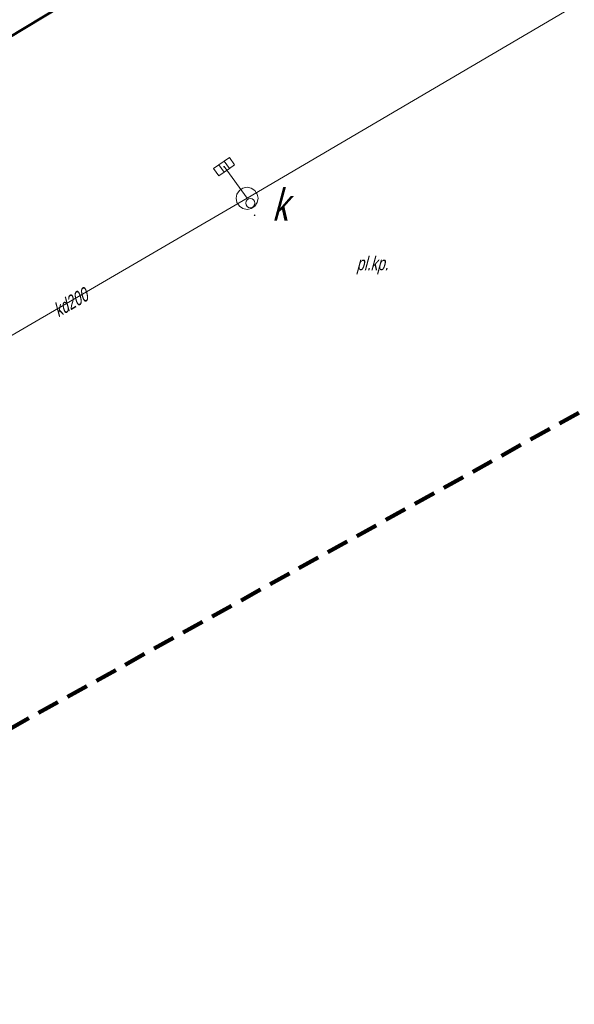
# Model space of a CAD drawing. Extents: x 7463256 to 7464485, y 5957341 to 5958260.
# Tile 223 of 256: x 7464203 to 7464234, y 5957863 to 5957916. Entities that reach past the tile are written whole.
import ezdxf

# ---------------------------------------------------------------- set-up
doc = ezdxf.new("R2010")
doc.units = 0
doc.header["$MEASUREMENT"] = 0
for name, pattern in [('218-500', [1, 0.5, -0.5]), ('4', [1.8, 1.2, -0.6]), ('l219_500', [0])]:
    doc.linetypes.add(name, pattern=pattern)
doc.layers.get('0').update_dxf_attribs({"color": 2, "linetype": 'CONTINUOUS', "lineweight": 5})
for name, color, linetype in [('218-Granica użytku', 7, 'CONTINUOUS'), ('219-Linia granicy', 7, 'CONTINUOUS'), ('komora podziemna - przewód kanalizacyjny (powierzchnia)', 7, 'CONTINUOUS'), ('komora podziemna - przewód kanalizacyjny (powierzchnia)-Atr17', 7, 'CONTINUOUS'), ('kratka ściekowa (punkt)', 7, 'CONTINUOUS'), ('Obszar opracowania', 7, 'CONTINUOUS'), ('plac (powierzchnia)-Atr17', 7, 'CONTINUOUS'), ('przewód kanalizacyjny (linia)', 7, 'CONTINUOUS'), ('przewód kanalizacyjny (linia)-Atr1', 7, 'CONTINUOUS'), ('punkt o określonej wysokości (sieć kanalizacyjna)', 7, 'CONTINUOUS'), ('właz okrągły - siec kanalizacyjna (punkt)', 7, 'CONTINUOUS')]:
    doc.layers.add(name, color=color, linetype=linetype)
doc.styles.get("Standard").update_dxf_attribs({"font": 'txt', "width": 0.75})

# ---------------------------------------------------------------- blocks, each defined once
blk = doc.blocks.new('PW01')
at = {"linetype": 'Continuous', "lineweight": 13}
h = blk.add_hatch(color=0, dxfattribs=at)
edge = h.paths.add_edge_path()
edge.add_arc((0, 0), 0.045, 0, 360)
blk = doc.blocks.new('US05')
at = {"color": 0, "linetype": 'Continuous', "lineweight": 13}
for p, q in [((-0.525, -0.25), (-0.525, 0.25)), ((-0.525, 0.25), (-0.175, 0.25)), ((-0.175, -0.25), (-0.175, 0.25)), ((-0.175, 0.25), (0.175, 0.25)), ((0.175, -0.25), (0.175, 0.25)), ((0.175, 0.25), (0.525, 0.25)), ((0.525, -0.25), (0.525, 0.25)), ((-0.525, -0.25), (-0.175, -0.25)), ((-0.175, -0.25), (0.175, -0.25)), ((0.175, -0.25), (0.525, -0.25))]:
    blk.add_line(p, q, dxfattribs=at)
blk = doc.blocks.new('US22')
at = {"color": 0, "linetype": 'Continuous', "lineweight": 13}
blk.add_circle((0, 0), 0.25, dxfattribs=at)

msp = doc.modelspace()

# ---------------------------------------------------------------- linework, layer by layer
at = {"layer": '218-Granica użytku', "color": 3, "linetype": '218-500', "lineweight": 18, "flags": 128}
msp.add_lwpolyline([(7464181.24, 5957902.28), (7464215.33, 5957922.85)], dxfattribs=at)
at = {"layer": '219-Linia granicy', "color": 3, "linetype": 'l219_500', "lineweight": 50, "flags": 128}
msp.add_lwpolyline([(7464215.33, 5957922.85), (7464181.24, 5957902.28)], dxfattribs=at)
at = {"layer": 'komora podziemna - przewód kanalizacyjny (powierzchnia)', "color": 34, "linetype": 'Continuous', "lineweight": 18, "flags": 128}
msp.add_lwpolyline([(7464215.72, 5957907.13), (7464215.95, 5957907.08), (7464216.14, 5957906.95), (7464216.22, 5957906.83), (7464216.27, 5957906.76), (7464216.32, 5957906.53), (7464216.27, 5957906.3), (7464216.14, 5957906.11), (7464215.95, 5957905.98), (7464215.72, 5957905.93), (7464215.49, 5957905.98), (7464215.3, 5957906.11), (7464215.21, 5957906.23), (7464215.17, 5957906.3), (7464215.12, 5957906.53), (7464215.17, 5957906.76), (7464215.3, 5957906.95), (7464215.38, 5957907.01), (7464215.49, 5957907.08)], close=True, dxfattribs=at)
at = {"layer": 'Obszar opracowania', "color": 132, "linetype": '4', "lineweight": 200, "flags": 128}
msp.add_lwpolyline([(7463648.63, 5957598.42), (7463381.17, 5957559), (7463352.31, 5957567.45), (7463255.88, 5957568.85), (7463280.41, 5957340.9), (7463468.95, 5957378.08), (7463536.66, 5957509.53), (7463626.95, 5957460.4), (7463653.5, 5957411.27), (7463734.5, 5957471.02), (7463879.22, 5957698.07), (7464314.97, 5957939.96), (7464470.72, 5957945.23), (7464483.34, 5958244.06), (7464262.86, 5958260.06), (7464240.11, 5958013.73), (7463789.91, 5957739.13), (7463712.41, 5957593.35)], close=True, dxfattribs=at)
at = {"layer": 'przewód kanalizacyjny (linia)', "color": 34, "linetype": 'Continuous', "lineweight": 18, "flags": 128}
for points in [[(7464193.204, 5957872.366), (7464184.34, 5957888.68), (7464197.5, 5957895.96), (7464198.01, 5957896.24), (7464215.72, 5957906.53), (7464232.97, 5957916.67), (7464233.47, 5957916.96)], [(7464215.72, 5957906.53), (7464214.47, 5957908.25)]]:
    msp.add_lwpolyline(points, dxfattribs=at)

# ---------------------------------------------------------------- block references
at = {"layer": 'kratka ściekowa (punkt)', "color": 7, "linetype": 'Continuous', "lineweight": 18, "rotation": 34.55}
msp.add_blockref('US05', (7464214.47, 5957908.25), dxfattribs=at)
at = {"layer": 'punkt o określonej wysokości (sieć kanalizacyjna)', "color": 34, "linetype": 'Continuous', "lineweight": 13, "rotation": 34.55}
msp.add_blockref('PW01', (7464214.47, 5957908.25), dxfattribs=at)
at = {"layer": 'punkt o określonej wysokości (sieć kanalizacyjna)', "color": 34, "linetype": 'Continuous', "lineweight": 13}
for p in [(7464215.38, 5957907.01), (7464216.22, 5957906.83), (7464215.21, 5957906.24), (7464216.13, 5957905.61)]:
    msp.add_blockref('PW01', p, dxfattribs=at)
at = {"layer": 'właz okrągły - siec kanalizacyjna (punkt)', "color": 7, "linetype": 'Continuous', "lineweight": 18}
msp.add_blockref('US22', (7464215.9, 5957906.27), dxfattribs=at)

# ---------------------------------------------------------------- texts
at = {"layer": 'komora podziemna - przewód kanalizacyjny (powierzchnia)-Atr17', "color": 34, "oblique": 15, "width": 0.722}
msp.add_text('k', height=1.75, dxfattribs=at).set_placement((7464217.08, 5957905.31))
at = {"layer": 'plac (powierzchnia)-Atr17', "color": 7, "oblique": 15, "width": 0.72}
msp.add_text('pl.kp.', height=0.75, dxfattribs=at).set_placement((7464221.67, 5957902.62))
msp.add_text('pl.kp.', height=0.75, dxfattribs=at).set_placement((7464221.67, 5957902.62))
at = {"layer": 'przewód kanalizacyjny (linia)-Atr1', "color": 34, "oblique": 15, "width": 0.72}
msp.add_text('kd200', height=0.75, rotation=30.14, dxfattribs=at).set_placement((7464205.46, 5957900.05))

doc.saveas('drawing.dxf')
